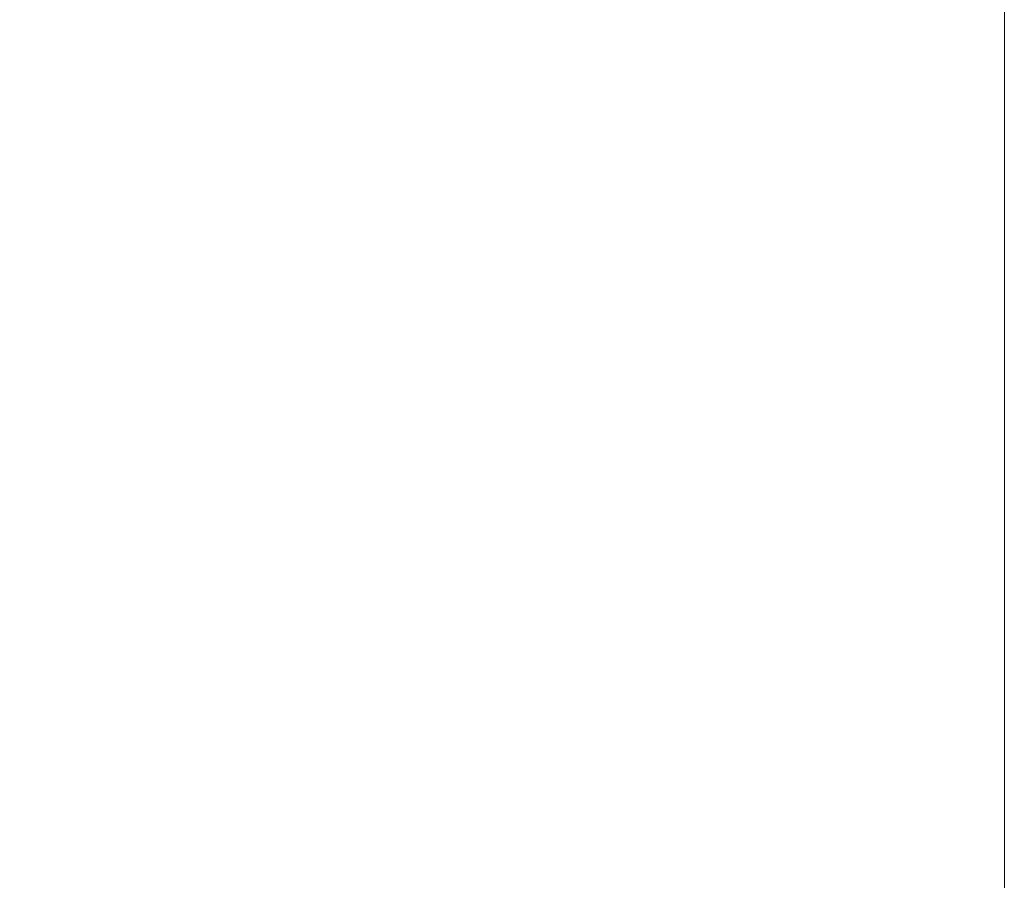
# Model space of a CAD drawing. Header units: centimetres. Extents: x -26.3 to 27.5, y 5.9 to 64.6.
# Tile 61 of 256: x -26.0005 to -25.9865, y 7.5877 to 7.5999. Entities that reach past the tile are written whole.
import ezdxf

# ---------------------------------------------------------------- set-up
doc = ezdxf.new("R2010")
doc.units = ezdxf.units.CM
doc.header["$LTSCALE"] = 2.54
doc.layers.add('Lucido design-1', color=7, linetype='Continuous')

# ---------------------------------------------------------------- blocks, each defined once
blk = doc.blocks.new('Gruppo-3-1')
at = {"color": 7, "linetype": 'Continuous', "lineweight": 9}
for points, invisible_edges in [([(-26.004414, 6.000212, -743.912553), (-26.004414, 7.600212, -743.912553), (-26.000457, 7.600212, -743.913191), (-26.000457, 6.000212, -743.913191)], 5), ([(-26.004414, 6.000212, -780.012553), (-26.004414, 7.600212, -780.012553), (-26.000457, 7.600212, -780.013191), (-26.000457, 6.000212, -780.013191)], 5), ([(-26.003305, 6.000212, -743.11558), (-26.000454, 6.000212, -743.115158), (-26.000454, 7.600212, -743.115158), (-26.003305, 7.600212, -743.11558)], 10), ([(-26.003305, 6.000212, -779.21558), (-26.000454, 6.000212, -779.215158), (-26.000454, 7.600212, -779.215158), (-26.003305, 7.600212, -779.21558)], 10), ([(-26.000457, 6.000212, -743.913191), (-26.000457, 7.600212, -743.913191), (-25.996483, 7.600212, -743.913668), (-25.996483, 6.000212, -743.913668)], 5), ([(-26.000457, 6.000212, -780.013191), (-26.000457, 7.600212, -780.013191), (-25.996483, 7.600212, -780.013668), (-25.996483, 6.000212, -780.013668)], 5), ([(-25.999046, 7.600212, -743.114949), (-26.000454, 7.600212, -743.115158), (-26.000454, 6.000212, -743.115158), (-25.999046, 6.000212, -743.114949)], 10), ([(-25.999046, 7.600212, -779.214949), (-26.000454, 7.600212, -779.215158), (-26.000454, 6.000212, -779.215158), (-25.999046, 6.000212, -779.214949)], 10), ([(-25.999046, 6.000212, -743.114949), (-25.99648, 6.000212, -743.114682), (-25.99648, 7.600212, -743.114682), (-25.999046, 7.600212, -743.114949)], 10), ([(-25.999046, 6.000212, -779.214949), (-25.99648, 6.000212, -779.214682), (-25.99648, 7.600212, -779.214682), (-25.999046, 7.600212, -779.214949)], 10), ([(-25.996483, 6.000212, -743.913668), (-25.996483, 7.600212, -743.913668), (-25.992498, 7.600212, -743.913986), (-25.992498, 6.000212, -743.913986)], 5), ([(-25.996483, 6.000212, -780.013668), (-25.996483, 7.600212, -780.013668), (-25.992498, 7.600212, -780.013986), (-25.992498, 6.000212, -780.013986)], 5), ([(-25.994757, 7.600212, -743.114502), (-25.99648, 7.600212, -743.114682), (-25.99648, 6.000212, -743.114682), (-25.994757, 6.000212, -743.114502)], 10), ([(-25.994757, 7.600212, -779.214502), (-25.99648, 7.600212, -779.214682), (-25.99648, 6.000212, -779.214682), (-25.994757, 6.000212, -779.214502)], 10), ([(-25.994757, 6.000212, -743.114502), (-25.992496, 6.000212, -743.114365), (-25.992496, 7.600212, -743.114365), (-25.994757, 7.600212, -743.114502)], 10), ([(-25.994757, 6.000212, -779.214502), (-25.992496, 6.000212, -779.214365), (-25.992496, 7.600212, -779.214365), (-25.994757, 7.600212, -779.214502)], 10), ([(-25.992498, 6.000212, -743.913986), (-25.992498, 7.600212, -743.913986), (-25.988509, 7.600212, -743.914145), (-25.988509, 6.000212, -743.914145)], 5), ([(-25.992498, 6.000212, -780.013986), (-25.992498, 7.600212, -780.013986), (-25.988509, 7.600212, -780.014145), (-25.988509, 6.000212, -780.014145)], 5), ([(-25.990453, 7.600212, -743.114241), (-25.992496, 7.600212, -743.114365), (-25.992496, 6.000212, -743.114365), (-25.990453, 6.000212, -743.114241)], 10), ([(-25.990453, 7.600212, -779.214241), (-25.992496, 7.600212, -779.214365), (-25.992496, 6.000212, -779.214365), (-25.990453, 6.000212, -779.214241)], 10), ([(-25.990453, 6.000212, -743.114241), (-25.988509, 6.000212, -743.114203), (-25.988509, 7.600212, -743.114203), (-25.990453, 7.600212, -743.114241)], 10), ([(-25.990453, 6.000212, -779.214241), (-25.988509, 6.000212, -779.214203), (-25.988509, 7.600212, -779.214203), (-25.990453, 7.600212, -779.214241)], 10), ([(-25.988509, 7.600212, -743.114203), (-25.988509, 6.000212, -743.114203), (-25.986537, 6.000212, -743.114164), (-25.986537, 7.600212, -743.114164)], 1), ([(-25.988509, 6.000212, -743.914145), (-25.988509, 7.600212, -743.914145), (-25.986537, 7.600212, -743.914164), (-25.986537, 6.000212, -743.914164)], 1), ([(-25.988509, 7.600212, -779.214203), (-25.988509, 6.000212, -779.214203), (-25.986537, 6.000212, -779.214164), (-25.986537, 7.600212, -779.214164)], 1), ([(-25.988509, 6.000212, -780.014145), (-25.988509, 7.600212, -780.014145), (-25.986537, 7.600212, -780.014164), (-25.986537, 6.000212, -780.014164)], 1)]:
    blk.add_3dface(points, dxfattribs=dict(at, invisible_edges=invisible_edges))
blk = doc.blocks.new('Gruppo-4-1')
at = {"color": 7}
blk.add_blockref('Gruppo-3-1', (0, 0), dxfattribs=at)

msp = doc.modelspace()

# ---------------------------------------------------------------- block references
at = {"layer": 'Lucido design-1', "color": 7}
msp.add_blockref('Gruppo-4-1', (0, 0), dxfattribs=at)

doc.saveas('drawing.dxf')
